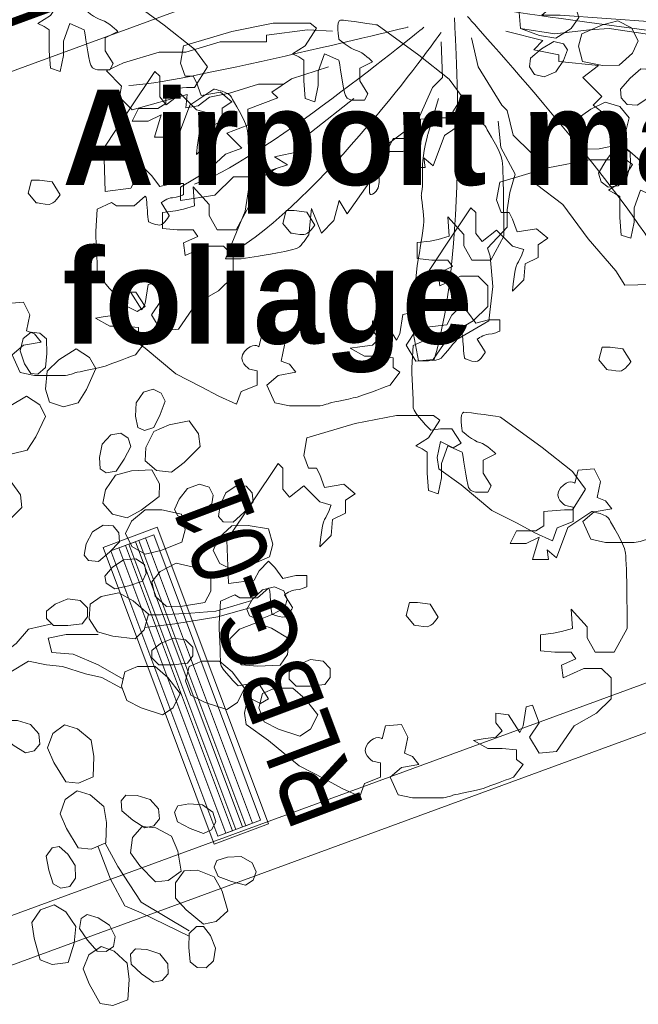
# Model space of a CAD drawing. Header units: millimetres. Extents: x -116878 to 389011, y -1241 to 103546.
# Tile 11 of 104: x 61196 to 63227, y 19356 to 22588. Entities that reach past the tile are written whole.
import ezdxf

# ---------------------------------------------------------------- set-up
doc = ezdxf.new("R2010")
doc.units = ezdxf.units.MM
doc.header["$MEASUREMENT"] = 0
doc.linetypes.add('DASHED', pattern=[0.75, 0.5, -0.25])
doc.layers.get('0').update_dxf_attribs({"color": 252})
for name, color, linetype, lineweight in [('& Lighting (Walls)', 160, 'Continuous', 15), ('02_Elevation 00', 252, 'Continuous', 9), ('07_Plants', 252, 'Continuous', 9), ('G-ANNO-TEXT', 7, 'Continuous', 5), ('layout text', 252, 'Continuous', 9), ('M-HVAC-CDFF', 7, 'Continuous', 5)]:
    doc.layers.add(name, color=color, linetype=linetype, lineweight=lineweight)
for name, color, linetype in [('Dimentions', 252, 'Continuous'), ('E Floor Lighting', 5, 'DASHED'), ('Layout', 252, 'Continuous')]:
    doc.layers.add(name, color=color, linetype=linetype)
doc.styles.add('Arial_1', font='arial.ttf', dxfattribs={"width": 0.8, "height": 250})
doc.styles.add('CALIBRI', font='calibri.ttf', dxfattribs={"height": 0.09375})

# ---------------------------------------------------------------- blocks, each defined once
blk = doc.blocks.new('pb 2')
for points in [[(8801.67, -463.47), (8475.33, -583.01), (8515.49, -690.17), (8844.16, -569.73)], [(8798.26, -471.1), (8483.07, -586.56), (8519.02, -682.49), (8836.29, -566.22)]]:
    blk.add_lwpolyline(points, close=True)
blk = doc.blocks.new('P1')
at = {"layer": '07_Plants'}
for points in [[(2301.019, -943.792), (2300.613, -943.175), (2300.343, -942.339), (2300.532, -941.545), (2301.034, -941.128), (2301.608, -941.182), (2302.036, -941.569), (2302.065, -942.499), (2301.98, -943.418), (2301.478, -943.835)], [(2302.237, -945.644), (2301.967, -944.807), (2302.074, -943.658), (2302.837, -942.918), (2303.945, -942.209), (2304.821, -942.754), (2305.217, -943.486), (2304.63, -944.822), (2304.085, -945.699), (2303.135, -945.958)], [(2298.934, -948.643), (2298.688, -947.799), (2298.827, -946.654), (2299.612, -945.935), (2300.739, -945.259), (2301.599, -945.828), (2301.974, -946.571), (2301.349, -947.89), (2300.78, -948.751), (2299.822, -948.983)], [(2307.946, -947.283), (2307.79, -946.561), (2307.841, -945.684), (2308.304, -945.012), (2308.922, -944.805), (2309.439, -945.062), (2309.697, -945.577), (2309.389, -946.455), (2308.977, -947.281), (2308.359, -947.489)], [(2308.413, -949.449), (2308.463, -948.572), (2308.978, -947.539), (2309.957, -947.125), (2311.246, -946.864), (2311.866, -947.689), (2311.971, -948.514), (2310.941, -949.548), (2310.116, -950.169), (2309.136, -950.067)], [(2305.512, -949.96), (2305.46, -949.223), (2305.634, -948.362), (2306.188, -947.763), (2306.83, -947.645), (2307.304, -947.972), (2307.487, -948.519), (2307.058, -949.344), (2306.533, -950.104), (2305.892, -950.222)], [(2305.668, -952.17), (2305.842, -951.309), (2306.497, -950.36), (2307.525, -950.088), (2308.838, -950.013), (2309.335, -950.917), (2309.322, -951.748), (2308.156, -952.626), (2307.252, -953.124), (2306.296, -952.884)], [(2296.883, -953.358), (2296.944, -952.482), (2297.47, -951.455), (2298.454, -951.052), (2299.746, -950.806), (2300.357, -951.638), (2300.451, -952.465), (2299.409, -953.486), (2298.578, -954.097), (2297.599, -953.985)], [(2310.303, -952.588), (2310.599, -951.911), (2311.154, -951.23), (2311.922, -950.956), (2312.546, -951.15), (2312.813, -951.661), (2312.721, -952.23), (2311.958, -952.761), (2311.14, -953.19), (2310.517, -952.996)], [(2313.144, -953.041), (2313.26, -952.311), (2313.623, -951.511), (2314.298, -951.052), (2314.95, -951.082), (2315.338, -951.508), (2315.393, -952.082), (2314.789, -952.79), (2314.107, -953.412), (2313.455, -953.382)], [(2307.138, -954.129), (2307.534, -953.344), (2308.418, -952.603), (2309.482, -952.613), (2310.768, -952.889), (2311.007, -953.893), (2310.773, -954.691), (2309.416, -955.228), (2308.412, -955.468), (2307.554, -954.984)], [(2304.459, -955.531), (2304.604, -954.806), (2305.001, -954.022), (2305.693, -953.591), (2306.344, -953.648), (2306.714, -954.09), (2306.745, -954.666), (2306.112, -955.347), (2305.405, -955.941), (2304.755, -955.884)], [(2312.797, -955.229), (2313.161, -954.43), (2314.014, -953.652), (2315.077, -953.619), (2316.373, -953.842), (2316.653, -954.835), (2316.452, -955.642), (2315.118, -956.234), (2314.125, -956.515), (2313.248, -956.067)], [(2305.808, -956.893), (2306.282, -956.327), (2307.005, -955.828), (2307.819, -955.781), (2308.363, -956.141), (2308.477, -956.706), (2308.23, -957.227), (2307.348, -957.523), (2306.443, -957.706), (2305.899, -957.345)], [(2308.836, -957.27), (2309.391, -956.588), (2310.412, -956.052), (2311.449, -956.289), (2312.647, -956.833), (2312.667, -957.864), (2312.268, -958.594), (2310.828, -958.829), (2309.796, -958.85), (2309.061, -958.194)], [(2304.847, -958.708), (2305.57, -958.209), (2306.701, -957.98), (2307.63, -958.498), (2308.627, -959.355), (2308.358, -960.351), (2307.77, -960.94), (2306.322, -960.763), (2305.325, -960.493), (2304.803, -959.658)], [(2314.988, -959.019), (2315.359, -958.38), (2315.988, -957.766), (2316.782, -957.582), (2317.379, -957.845), (2317.588, -958.383), (2317.432, -958.938), (2316.612, -959.379), (2315.752, -959.712), (2315.155, -959.449)], [(2302.027, -959.165), (2302.604, -958.703), (2303.411, -958.357), (2304.219, -958.473), (2304.681, -958.934), (2304.681, -959.511), (2304.335, -959.972), (2303.411, -960.087), (2302.488, -960.087), (2302.027, -959.626)], [(2313.874, -960.934), (2314.502, -960.32), (2315.578, -959.903), (2316.581, -960.256), (2317.709, -960.932), (2317.612, -961.959), (2317.133, -962.64), (2315.675, -962.71), (2314.648, -962.613), (2313.992, -961.878)], [(2308.835, -961.702), (2309.412, -961.24), (2310.22, -960.894), (2311.027, -961.01), (2311.489, -961.471), (2311.489, -962.047), (2311.143, -962.509), (2310.22, -962.624), (2309.296, -962.624), (2308.835, -962.163)], [(2311.258, -962.739), (2312.066, -962.393), (2313.22, -962.393), (2314.027, -963.085), (2314.835, -964.123), (2314.374, -965.046), (2313.681, -965.507), (2312.297, -965.046), (2311.373, -964.584), (2311.027, -963.662)], [(2317.72, -963.085), (2318.297, -962.624), (2319.105, -962.278), (2319.912, -962.393), (2320.374, -962.855), (2320.374, -963.431), (2320.028, -963.893), (2319.105, -964.008), (2318.182, -964.008), (2317.72, -963.547)], [(2307.104, -963.085), (2307.912, -962.739), (2309.066, -962.739), (2309.873, -963.431), (2310.681, -964.469), (2310.22, -965.392), (2309.527, -965.853), (2308.143, -965.392), (2307.219, -964.93), (2306.873, -964.008)], [(2315.989, -964.469), (2316.797, -964.123), (2317.951, -964.123), (2318.759, -964.815), (2319.566, -965.853), (2319.105, -966.775), (2318.412, -967.237), (2317.028, -966.775), (2316.105, -966.314), (2315.758, -965.392)], [(2299.42, -966.211), (2300.159, -966.229), (2301, -966.483), (2301.545, -967.09), (2301.602, -967.74), (2301.231, -968.182), (2300.669, -968.313), (2299.888, -967.808), (2299.181, -967.214), (2299.124, -966.564)], [(2303.205, -966.504), (2304.046, -966.759), (2304.93, -967.5), (2305.104, -968.55), (2305.056, -969.864), (2304.11, -970.274), (2303.283, -970.182), (2302.518, -968.939), (2302.108, -967.992), (2302.436, -967.063)], [(2276.17, -969.508), (2275.665, -970.227), (2274.684, -970.834), (2273.633, -970.671), (2272.4, -970.214), (2272.307, -969.187), (2272.653, -968.43), (2274.073, -968.093), (2275.101, -968), (2275.881, -968.602)], [(2280.005, -971.021), (2279.629, -971.816), (2278.766, -972.581), (2277.702, -972.598), (2276.41, -972.357), (2276.143, -971.361), (2276.356, -970.556), (2277.698, -969.983), (2278.695, -969.716), (2279.566, -970.177)], [(2304.013, -970.771), (2304.854, -971.025), (2305.738, -971.767), (2305.912, -972.816), (2305.864, -974.13), (2304.917, -974.54), (2304.09, -974.449), (2303.326, -973.205), (2302.915, -972.259), (2303.243, -971.329)], [(2275.427, -971.595), (2275.179, -972.291), (2274.675, -973.01), (2273.927, -973.338), (2273.292, -973.188), (2272.988, -972.698), (2273.04, -972.124), (2273.764, -971.54), (2274.549, -971.054), (2275.184, -971.203)], [(2307.152, -971.054), (2307.89, -971.072), (2308.731, -971.326), (2309.276, -971.933), (2309.333, -972.583), (2308.962, -973.025), (2308.401, -973.156), (2307.619, -972.651), (2306.912, -972.058), (2306.855, -971.408)], [(2310.513, -971.734), (2311.238, -971.594), (2312.114, -971.663), (2312.776, -972.14), (2312.97, -972.763), (2312.702, -973.274), (2312.181, -973.521), (2311.31, -973.194), (2310.493, -972.765), (2310.298, -972.142)], [(2281.127, -973.205), (2281.001, -973.932), (2280.626, -974.727), (2279.945, -975.176), (2279.293, -975.137), (2278.911, -974.705), (2278.864, -974.131), (2279.479, -973.432), (2280.17, -972.82), (2280.821, -972.859)], [(2308.222, -973.077), (2309.098, -973.146), (2310.119, -973.683), (2310.513, -974.671), (2310.746, -975.965), (2309.909, -976.567), (2309.081, -976.654), (2308.069, -975.602), (2307.466, -974.765), (2307.589, -973.787)], [(2302.85, -974.369), (2303.405, -974.857), (2303.886, -975.593), (2303.913, -976.408), (2303.538, -976.943), (2302.971, -977.043), (2302.456, -976.782), (2302.182, -975.893), (2302.022, -974.984), (2302.396, -974.449)], [(2279.417, -975.995), (2279.207, -976.848), (2278.511, -977.769), (2277.472, -977.996), (2276.157, -978.015), (2275.699, -977.091), (2275.748, -976.261), (2276.951, -975.434), (2277.875, -974.975), (2278.82, -975.255)], [(2313.037, -975.263), (2313.741, -975.042), (2314.62, -975.011), (2315.331, -975.41), (2315.595, -976.007), (2315.387, -976.545), (2314.897, -976.85), (2313.995, -976.624), (2313.134, -976.29), (2312.87, -975.693)], [(2310.923, -975.928), (2311.801, -975.898), (2312.877, -976.314), (2313.38, -977.251), (2313.759, -978.511), (2312.995, -979.204), (2312.183, -979.384), (2311.058, -978.454), (2310.364, -977.69), (2310.375, -976.705)], [(2279.478, -978.21), (2279.499, -978.948), (2279.288, -979.801), (2278.709, -980.376), (2278.063, -980.467), (2277.603, -980.119), (2277.444, -979.565), (2277.908, -978.759), (2278.464, -978.022), (2279.11, -977.932)], [(2302.536, -978.122), (2303.279, -978.59), (2303.935, -979.54), (2303.824, -980.598), (2303.429, -981.852), (2302.408, -981.996), (2301.635, -981.689), (2301.228, -980.287), (2301.083, -979.265), (2301.645, -978.456)], [(2304.658, -978.761), (2305.365, -978.973), (2306.109, -979.442), (2306.473, -980.172), (2306.355, -980.814), (2305.881, -981.141), (2305.305, -981.118), (2304.685, -980.424), (2304.161, -979.664), (2304.278, -979.023)], [(2312.182, -979.534), (2312.628, -980.122), (2312.954, -980.938), (2312.819, -981.743), (2312.346, -982.193), (2311.77, -982.178), (2311.317, -981.821), (2311.225, -980.895), (2311.248, -979.972), (2311.72, -979.522)], [(2305.572, -980.827), (2306.402, -981.115), (2307.255, -981.893), (2307.386, -982.948), (2307.283, -984.259), (2306.321, -984.63), (2305.498, -984.505), (2304.786, -983.231), (2304.414, -982.268), (2304.78, -981.353)], [(2307.784, -980.97), (2308.521, -981.018), (2309.351, -981.307), (2309.87, -981.936), (2309.9, -982.588), (2309.512, -983.014), (2308.945, -983.122), (2308.185, -982.585), (2307.503, -981.963), (2307.473, -981.311)]]:
    blk.add_lwpolyline(points, close=True, dxfattribs=at)
for points in [[(2298.911, -953.975), (2298.45, -955.82), (2298.219, -957.55), (2297.296, -958.703), (2297.296, -960.087), (2297.411, -962.278), (2298.565, -962.393), (2300.065, -961.24), (2300.873, -960.318), (2302.373, -959.972)], [(2315.297, -958.473), (2312.989, -959.165), (2311.373, -959.28), (2309.412, -959.395), (2308.604, -959.395)], [(2308.373, -960.202), (2310.335, -959.972), (2313.104, -959.511), (2315.181, -958.934)], [(2305.373, -960.664), (2303.296, -960.664), (2302.142, -960.894), (2302.373, -961.817), (2303.758, -961.932), (2305.373, -962.624), (2306.989, -963.547)], [(2306.873, -964.123), (2305.604, -963.431), (2304.565, -963.201), (2303.065, -962.739), (2302.027, -962.624), (2300.873, -962.393), (2299.719, -963.085), (2298.103, -963.777), (2296.834, -964.238), (2297.757, -965.507), (2299.142, -966.314)], [(2311.258, -980.152), (2308.143, -978.653), (2307.104, -978.192), (2306.181, -976.462), (2305.373, -974.386)], [(2305.835, -974.156), (2306.642, -975.655), (2308.143, -977.961), (2311.258, -979.806)]]:
    blk.add_lwpolyline(points, dxfattribs=at)
blk = doc.blocks.new('ewfdsdtgg')
at = {"layer": '07_Plants', "lineweight": 5}
for points in [[(2486.04, -1205.37), (2482.79, -1205.2), (2477.49, -1205.89), (2477.49, -1206.74), (2471.51, -1206.74), (2467.06, -1208.11), (2463.64, -1208.11), (2459.02, -1209.48), (2456.8, -1210.5), (2458.76, -1212.47), (2458.51, -1213.92), (2460.13, -1215.55), (2467.23, -1213.58), (2467.06, -1215.29), (2468.68, -1215.04), (2470.14, -1213.92), (2472.7, -1213.41), (2476.46, -1212.21), (2479.72, -1212.21)], [(2485.53, -1209.99), (2480.74, -1211.53), (2478.18, -1213.24), (2478.95, -1214.01), (2475.1, -1215.46), (2475.1, -1217.52), (2472.36, -1218.54), (2474.33, -1220.51), (2472.19, -1221.28), (2469.8, -1223.5), (2466.37, -1225.55), (2466.37, -1227.26), (2470.82, -1226.58), (2473.22, -1224.19), (2475.44, -1224.19), (2475.28, -1225.24), (2478.73, -1223.13)]]:
    blk.add_lwpolyline(points, dxfattribs=at)
for points, knots in [([(2503.32, -1198.7), (2503.32, -1198.7), (2505.37, -1193.06), (2505.37, -1193.06), (2505.37, -1193.06), (2504.6, -1193.83), (2504.6, -1193.83), (2504.6, -1193.83), (2504.69, -1191.35), (2504.69, -1191.35), (2504.69, -1191.35), (2504.86, -1185.87), (2504.86, -1185.87), (2504.86, -1185.87), (2506.4, -1181.26), (2506.4, -1181.26), (2506.4, -1181.26), (2505.2, -1180.23), (2505.2, -1180.23), (2505.2, -1180.23), (2504.17, -1176.98), (2504.17, -1176.98), (2504.17, -1176.98), (2505.71, -1175.44), (2505.71, -1175.44), (2505.71, -1175.44), (2502.04, -1172.62), (2502.04, -1172.62), (2502.04, -1172.62), (2502.98, -1171.68), (2502.98, -1171.68), (2502.98, -1171.68), (2498.02, -1169.97), (2498.02, -1169.97), (2498.02, -1169.97), (2501.78, -1168.43), (2502.63, -1168.43), (2503.49, -1168.43), (2502.12, -1167.23), (2502.12, -1167.23), (2502.12, -1167.23), (2503.15, -1165.69), (2503.15, -1165.69), (2503.15, -1165.69), (2502.12, -1164.15), (2502.12, -1164.15), (2502.12, -1164.15), (2505.2, -1164.15), (2505.2, -1164.15), (2505.2, -1164.15), (2506.4, -1159.36), (2506.4, -1159.36), (2506.4, -1159.36), (2507.77, -1164.83), (2507.77, -1164.83), (2507.77, -1164.83), (2508.62, -1164.83), (2508.62, -1164.83), (2508.62, -1164.83), (2508.79, -1167.57), (2508.79, -1167.57), (2508.79, -1167.57), (2509.99, -1166.38), (2509.99, -1166.38), (2509.99, -1166.38), (2510.67, -1168.26), (2510.67, -1168.26), (2510.67, -1168.26), (2512.73, -1166.89), (2512.73, -1166.89), (2512.73, -1166.89), (2512.04, -1171.34), (2512.04, -1171.34), (2512.04, -1171.34), (2512.73, -1171.51), (2512.73, -1171.51), (2512.73, -1171.51), (2512.73, -1173.73), (2512.73, -1173.73), (2512.73, -1173.73), (2511.53, -1176.64), (2511.53, -1176.64), (2511.53, -1176.64), (2512.56, -1176.64), (2512.56, -1176.64), (2512.56, -1176.64), (2511.19, -1180.91), (2511.19, -1180.91), (2511.19, -1180.91), (2509.13, -1183.99), (2509.13, -1183.99), (2509.13, -1183.99), (2508.62, -1186.04), (2508.62, -1186.04), (2508.62, -1186.04), (2507.17, -1189.55), (2507.17, -1189.55), (2507.17, -1189.55), (2509.13, -1191.52), (2509.13, -1191.52), (2509.13, -1191.52), (2515.46, -1180.06), (2515.46, -1180.06), (2515.46, -1180.06), (2520.42, -1172.19), (2520.42, -1172.19), (2520.42, -1172.19), (2522.82, -1169.8), (2522.82, -1169.8), (2522.82, -1169.8), (2525.39, -1165.52), (2525.39, -1165.52), (2525.39, -1165.52), (2528.29, -1169.8), (2528.29, -1169.8), (2528.29, -1169.8), (2525.55, -1173.05), (2525.55, -1173.05), (2525.55, -1173.05), (2525.72, -1176.64), (2525.72, -1176.64), (2525.72, -1176.64), (2522.82, -1179.54), (2522.82, -1179.54), (2522.82, -1179.54), (2521.11, -1182.45), (2521.11, -1182.45), (2521.11, -1182.45), (2519.4, -1184.16), (2519.4, -1184.16), (2519.4, -1184.16), (2518.37, -1186.73), (2518.37, -1186.73), (2518.37, -1186.73), (2512.9, -1193.57), (2512.9, -1193.57), (2512.9, -1193.57), (2512.9, -1196.14), (2512.9, -1196.14), (2512.9, -1196.14), (2509.82, -1198.53), (2509.82, -1198.53), (2509.82, -1198.53), (2512.21, -1198.19), (2512.21, -1198.19), (2512.21, -1198.19), (2523.5, -1196.48), (2523.5, -1196.48), (2523.5, -1196.48), (2531.37, -1194.77), (2532.39, -1194.77), (2533.42, -1194.77), (2535.05, -1194.51), (2535.05, -1194.51), (2535.05, -1194.51), (2536.16, -1195.62), (2536.16, -1195.62), (2536.16, -1195.62), (2541.97, -1195.62), (2541.97, -1195.62), (2541.97, -1195.62), (2542.83, -1196.48), (2542.83, -1196.48), (2542.83, -1196.48), (2545.57, -1196.48), (2545.57, -1196.48), (2545.57, -1196.48), (2545.57, -1197.5), (2545.57, -1197.5), (2545.57, -1197.5), (2539.58, -1198.87), (2539.58, -1198.87), (2539.58, -1198.87), (2536.5, -1199.39), (2536.5, -1199.39), (2536.5, -1199.39), (2516.32, -1200.58), (2516.32, -1200.58), (2516.32, -1200.58), (2513.07, -1203.32), (2513.07, -1203.32), (2513.07, -1203.32), (2515.46, -1203.32), (2515.46, -1203.32), (2515.46, -1203.32), (2539.41, -1205.03), (2539.41, -1205.03), (2539.41, -1205.03), (2542.75, -1205.97), (2542.75, -1205.97), (2542.75, -1205.97), (2543.68, -1206.91), (2543.68, -1206.91), (2543.68, -1206.91), (2542.49, -1208.11), (2542.49, -1208.11), (2542.49, -1208.11), (2521.79, -1205.03), (2521.79, -1205.03), (2521.79, -1205.03), (2519.23, -1205.2), (2519.23, -1205.2), (2519.23, -1205.2), (2514.78, -1205.71), (2514.78, -1205.71), (2514.78, -1205.71), (2510.33, -1205.03), (2510.33, -1205.03)], [0, 0, 0, 0, 1, 1, 1, 2, 2, 2, 3, 3, 3, 4, 4, 4, 5, 5, 5, 6, 6, 6, 7, 7, 7, 8, 8, 8, 9, 9, 9, 10, 10, 10, 11, 11, 11, 12, 12, 12, 13, 13, 13, 14, 14, 14, 15, 15, 15, 16, 16, 16, 17, 17, 17, 18, 18, 18, 19, 19, 19, 20, 20, 20, 21, 21, 21, 22, 22, 22, 23, 23, 23, 24, 24, 24, 25, 25, 25, 26, 26, 26, 27, 27, 27, 28, 28, 28, 29, 29, 29, 30, 30, 30, 31, 31, 31, 32, 32, 32, 33, 33, 33, 34, 34, 34, 35, 35, 35, 36, 36, 36, 37, 37, 37, 38, 38, 38, 39, 39, 39, 40, 40, 40, 41, 41, 41, 42, 42, 42, 43, 43, 43, 44, 44, 44, 45, 45, 45, 46, 46, 46, 47, 47, 47, 48, 48, 48, 49, 49, 49, 50, 50, 50, 51, 51, 51, 52, 52, 52, 53, 53, 53, 54, 54, 54, 55, 55, 55, 56, 56, 56, 57, 57, 57, 58, 58, 58, 59, 59, 59, 60, 60, 60, 61, 61, 61, 62, 62, 62, 63, 63, 63, 64, 64, 64, 65, 65, 65, 66, 66, 66, 67, 67, 67, 68, 68, 68, 69, 69, 69, 69]), ([(2503.49, -1203.49), (2503.49, -1203.49), (2524.19, -1226.41), (2528.8, -1235.47), (2533.42, -1244.54), (2528.8, -1236.33), (2528.8, -1236.33)], [0, 0, 0, 0, 1, 1, 1, 2, 2, 2, 2]), ([(2508.45, -1205.37), (2508.45, -1205.37), (2513.24, -1206.57), (2513.24, -1206.57), (2513.24, -1206.57), (2512.04, -1207.77), (2512.04, -1207.77), (2512.04, -1207.77), (2515.29, -1208.45), (2515.29, -1208.45), (2515.29, -1208.45), (2515.29, -1209.31), (2515.29, -1209.31), (2515.29, -1209.31), (2520.42, -1209.82), (2520.42, -1209.82), (2520.42, -1209.82), (2518.37, -1211.36), (2518.37, -1211.36), (2518.37, -1211.36), (2520.85, -1213.84), (2520.85, -1213.84), (2520.85, -1213.84), (2519.74, -1214.95), (2519.74, -1214.95), (2519.74, -1214.95), (2521.96, -1216.66), (2521.96, -1216.66), (2521.96, -1216.66), (2521.96, -1218.71), (2521.96, -1218.71), (2521.96, -1218.71), (2526.24, -1222.48), (2526.24, -1222.48), (2526.24, -1222.48), (2529.32, -1227.09), (2529.32, -1227.09), (2529.32, -1227.09), (2531.03, -1229.49), (2531.03, -1229.49), (2531.03, -1229.49), (2530.51, -1231.54), (2530.51, -1232.57), (2530.51, -1233.59), (2530.51, -1238.04), (2530.51, -1238.04), (2530.51, -1238.04), (2523.84, -1238.21), (2523.84, -1238.21), (2523.84, -1238.21), (2522.65, -1236.33), (2522.65, -1236.33), (2522.65, -1236.33), (2519.06, -1232.22), (2519.06, -1232.22), (2519.06, -1232.22), (2515.81, -1227.78), (2515.81, -1227.78), (2515.81, -1227.78), (2512.38, -1225.21), (2512.38, -1225.21), (2512.38, -1225.21), (2511.7, -1221.11), (2511.7, -1221.11), (2511.7, -1221.11), (2509.39, -1218.8), (2509.39, -1218.8), (2509.39, -1218.8), (2508.62, -1215.63), (2508.62, -1215.63), (2508.62, -1215.63), (2507.94, -1214.95), (2507.94, -1214.95), (2507.94, -1214.95), (2504.86, -1209.99), (2504.86, -1209.99), (2504.86, -1209.99), (2504, -1206.23), (2504, -1206.23)], [0, 0, 0, 0, 1, 1, 1, 2, 2, 2, 3, 3, 3, 4, 4, 4, 5, 5, 5, 6, 6, 6, 7, 7, 7, 8, 8, 8, 9, 9, 9, 10, 10, 10, 11, 11, 11, 12, 12, 12, 13, 13, 13, 14, 14, 14, 15, 15, 15, 16, 16, 16, 17, 17, 17, 18, 18, 18, 19, 19, 19, 20, 20, 20, 21, 21, 21, 22, 22, 22, 23, 23, 23, 24, 24, 24, 25, 25, 25, 26, 26, 26, 26]), ([(2500.07, -1206.74), (2500.07, -1206.74), (2500.24, -1211.36), (2500.24, -1211.36), (2500.24, -1211.36), (2498.96, -1212.64), (2498.96, -1212.64), (2498.96, -1212.64), (2497.33, -1216.32), (2497.33, -1216.32), (2497.33, -1216.32), (2495.28, -1218.37), (2495.28, -1218.37), (2495.28, -1218.37), (2491.69, -1221.11), (2491.69, -1221.11), (2491.69, -1221.11), (2492.54, -1225.21), (2491.69, -1226.07), (2490.83, -1226.92), (2490.83, -1226.24), (2490.83, -1226.24), (2490.83, -1226.24), (2490.83, -1224.87), (2490.83, -1224.87), (2490.83, -1224.87), (2487.92, -1228.98), (2487.92, -1228.98), (2487.92, -1228.98), (2486.9, -1227.26), (2486.9, -1227.26), (2486.9, -1227.26), (2486.22, -1229.83), (2486.22, -1229.83), (2486.22, -1229.83), (2484.59, -1231.46), (2484.59, -1231.46), (2484.59, -1231.46), (2483.31, -1228.29), (2483.31, -1228.29), (2483.31, -1228.29), (2482.97, -1231.71), (2482.97, -1231.71), (2482.97, -1231.71), (2482.28, -1232.74), (2481.77, -1233.25), (2481.26, -1233.76), (2476.46, -1234.45), (2476.46, -1234.45), (2476.46, -1234.45), (2474.24, -1234.79), (2474.24, -1234.79), (2474.24, -1234.79), (2472.19, -1234.79), (2472.19, -1234.79), (2472.19, -1234.79), (2474.76, -1228.63), (2474.76, -1228.63), (2474.76, -1228.63), (2475.44, -1224.19), (2475.44, -1224.19), (2475.44, -1224.19), (2480.23, -1222.65), (2480.23, -1222.65), (2480.23, -1222.65), (2478.52, -1221.62), (2478.52, -1221.62), (2478.52, -1221.62), (2481.77, -1220.93), (2481.77, -1220.93), (2481.77, -1220.93), (2481.77, -1219.57), (2481.77, -1219.57), (2481.77, -1219.57), (2483.31, -1218.37), (2483.31, -1218.37), (2483.31, -1218.37), (2488.78, -1214.09), (2488.78, -1214.09)], [0, 0, 0, 0, 1, 1, 1, 2, 2, 2, 3, 3, 3, 4, 4, 4, 5, 5, 5, 6, 6, 6, 7, 7, 7, 8, 8, 8, 9, 9, 9, 10, 10, 10, 11, 11, 11, 12, 12, 12, 13, 13, 13, 14, 14, 14, 15, 15, 15, 16, 16, 16, 17, 17, 17, 18, 18, 18, 19, 19, 19, 20, 20, 20, 21, 21, 21, 22, 22, 22, 23, 23, 23, 24, 24, 24, 25, 25, 25, 26, 26, 26, 26]), ([(2507.43, -1217), (2507.43, -1217), (2507.77, -1220.42), (2507.77, -1220.42), (2507.77, -1220.42), (2509.65, -1223.85), (2509.65, -1223.85), (2509.65, -1223.85), (2508.96, -1226.24), (2508.96, -1226.24), (2508.96, -1226.24), (2508.62, -1228.46), (2508.62, -1228.46), (2508.62, -1228.46), (2508.62, -1230.69), (2508.62, -1230.69), (2508.62, -1230.69), (2506.05, -1233.42), (2506.05, -1233.42), (2506.05, -1233.42), (2506.4, -1234.45), (2506.4, -1234.45), (2506.4, -1234.45), (2506.74, -1238.38), (2506.74, -1238.38), (2506.74, -1238.38), (2506.23, -1242.83), (2506.23, -1242.83), (2506.23, -1242.83), (2502.12, -1245.22), (2502.12, -1245.22), (2502.12, -1245.22), (2500.58, -1247.11), (2500.07, -1247.62), (2499.56, -1248.13), (2497.16, -1247.96), (2497.16, -1247.96), (2497.16, -1247.96), (2496.48, -1244.54), (2496.48, -1244.54), (2496.48, -1244.54), (2496.31, -1242.32), (2496.31, -1242.32), (2496.31, -1242.32), (2496.99, -1235.65), (2496.99, -1235.65), (2496.99, -1235.65), (2497.85, -1230.69), (2497.85, -1230), (2497.85, -1229.32), (2497.5, -1226.58), (2497.5, -1226.58), (2497.5, -1226.58), (2497.67, -1226.07), (2497.67, -1224.36), (2497.67, -1222.65), (2497.67, -1224.01), (2497.67, -1222.65), (2497.67, -1221.28), (2498.36, -1218.71), (2498.36, -1218.71), (2498.36, -1218.71), (2499.73, -1214.09), (2499.73, -1214.09)], [0, 0, 0, 0, 1, 1, 1, 2, 2, 2, 3, 3, 3, 4, 4, 4, 5, 5, 5, 6, 6, 6, 7, 7, 7, 8, 8, 8, 9, 9, 9, 10, 10, 10, 11, 11, 11, 12, 12, 12, 13, 13, 13, 14, 14, 14, 15, 15, 15, 16, 16, 16, 17, 17, 17, 18, 18, 18, 19, 19, 19, 20, 20, 20, 21, 21, 21, 21])]:
    blk.add_open_spline(points, degree=3, knots=knots, dxfattribs=at)
for points in [[(2505.37, -1202.29), (2505.37, -1202.29), (2536.67, -1206.91), (2542.75, -1206.91)], [(2501.78, -1203.66), (2501.78, -1203.66), (2503.81, -1232.85), (2499.12, -1247.93)], [(2495.79, -1204.86), (2495.79, -1204.86), (2465.52, -1212.3), (2459.71, -1212.39)], [(2497.85, -1204.86), (2497.85, -1204.86), (2475.95, -1222.82), (2468.17, -1225.13)], [(2500.07, -1205.54), (2500.07, -1205.54), (2485.87, -1225.73), (2473.73, -1233.59)]]:
    blk.add_open_spline(points, degree=3, dxfattribs=at)
blk = doc.blocks.new('P7')
at = {"layer": '07_Plants', "lineweight": 5}
for points, knots in [([(2698.35, -1382.09), (2698.35, -1382.09), (2698.35, -1383.95), (2698.35, -1383.95), (2698.35, -1383.95), (2697.31, -1384.58), (2697.31, -1384.58), (2697.31, -1384.58), (2694.83, -1384.58), (2694.83, -1384.58), (2694.83, -1384.58), (2694, -1386.23), (2694, -1386.23), (2694, -1386.23), (2696.07, -1386.23), (2696.07, -1386.23), (2696.07, -1386.23), (2697.73, -1385.4), (2697.73, -1385.4), (2697.73, -1385.4), (2696.9, -1388.3), (2696.9, -1388.3), (2696.9, -1388.3), (2698.97, -1388.3), (2698.97, -1388.3), (2698.97, -1388.3), (2698.76, -1387.05), (2698.76, -1387.05), (2698.76, -1387.05), (2700, -1388.09), (2700, -1388.09), (2700, -1388.09), (2701.45, -1384.16), (2701.45, -1384.16), (2701.45, -1384.16), (2704.55, -1382.09), (2704.55, -1382.09), (2704.55, -1382.09), (2706.62, -1382.51), (2706.83, -1383.13), (2707.04, -1383.75), (2708.69, -1386.02), (2708.9, -1387.47), (2709.11, -1388.92), (2709.11, -1397.2), (2709.11, -1397.2), (2709.11, -1397.2), (2707.45, -1400.3), (2707.45, -1400.3), (2707.45, -1400.3), (2704.97, -1400.3), (2704.97, -1400.3), (2704.97, -1400.3), (2703.93, -1398.44), (2703.93, -1398.44), (2703.93, -1398.44), (2703.93, -1396.99), (2703.93, -1396.99), (2703.93, -1396.99), (2701.87, -1394.71), (2701.87, -1394.71), (2701.87, -1394.71), (2702.07, -1397.2), (2702.07, -1397.2), (2702.07, -1397.2), (2700.63, -1397.61), (2700.63, -1397.61), (2700.63, -1397.61), (2699.59, -1397.82), (2699.59, -1397.82), (2699.59, -1397.82), (2697.93, -1398.02), (2697.93, -1398.02), (2697.93, -1398.02), (2697.93, -1400.09), (2697.93, -1400.09), (2697.93, -1400.09), (2699.79, -1400.3), (2699.79, -1400.3), (2699.79, -1400.3), (2701.87, -1400.3), (2701.87, -1400.3), (2701.87, -1400.3), (2702.49, -1401.13), (2702.49, -1401.13), (2702.49, -1401.13), (2700.63, -1401.95), (2700.63, -1401.95), (2700.63, -1401.95), (2700.83, -1403.61), (2700.83, -1403.61), (2700.83, -1403.61), (2703.52, -1402.37), (2703.52, -1402.37), (2703.52, -1402.37), (2705.8, -1402.37), (2705.8, -1402.37), (2705.8, -1402.37), (2707.04, -1403.61), (2707.04, -1403.61), (2707.04, -1403.61), (2707.04, -1406.29), (2707.04, -1406.29), (2707.04, -1406.29), (2705.17, -1408.15), (2705.17, -1408.15), (2705.17, -1408.15), (2702.28, -1409.81), (2702.28, -1409.81), (2702.28, -1409.81), (2700, -1413.12), (2700, -1413.12), (2700, -1413.12), (2697.73, -1413.33), (2697.73, -1413.33), (2697.73, -1413.33), (2696.49, -1411.26), (2696.49, -1411.26), (2696.49, -1411.26), (2697.73, -1409.4), (2697.73, -1409.4), (2697.73, -1409.4), (2696.9, -1407.12), (2696.9, -1407.12), (2696.9, -1407.12), (2696.07, -1407.33), (2696.07, -1407.33), (2696.07, -1407.33), (2695.66, -1409.81), (2695.66, -1409.81), (2695.66, -1409.81), (2695.24, -1410.64), (2695.24, -1410.64), (2695.24, -1410.64), (2693.8, -1408.36), (2693.8, -1408.36), (2693.8, -1408.36), (2692.14, -1408.15), (2692.14, -1408.15), (2692.14, -1408.15), (2692.14, -1409.4), (2692.14, -1409.4), (2692.14, -1409.4), (2692.97, -1410.43), (2692.97, -1410.43), (2692.97, -1410.43), (2692.14, -1411.26), (2692.14, -1411.26), (2692.14, -1411.26), (2690.49, -1411.47), (2690.49, -1411.47), (2690.49, -1411.47), (2689.25, -1411.68), (2689.25, -1411.68), (2689.25, -1411.68), (2691.11, -1412.71), (2691.11, -1412.71), (2691.11, -1412.71), (2692.97, -1412.71), (2692.97, -1412.71), (2692.97, -1412.71), (2694.83, -1412.92), (2694.83, -1412.92), (2694.83, -1412.92), (2694.83, -1414.16), (2694.83, -1414.16), (2694.83, -1414.16), (2695.66, -1414.78), (2695.66, -1414.78), (2695.66, -1414.78), (2694.42, -1416.43), (2694.42, -1416.43), (2694.42, -1416.43), (2691.11, -1417.67), (2690.49, -1417.88), (2689.87, -1418.09), (2686.76, -1418.71), (2686.76, -1418.71), (2686.76, -1418.71), (2685.73, -1419.12), (2685.11, -1419.12), (2684.49, -1419.12), (2681.39, -1419.12), (2681.39, -1419.12), (2681.39, -1419.12), (2679.52, -1418.71), (2679.52, -1418.71), (2679.52, -1418.71), (2678.49, -1416.43), (2678.49, -1416.43), (2678.49, -1416.43), (2679.94, -1415.19), (2679.94, -1415.19), (2679.94, -1415.19), (2682.21, -1414.78), (2682.21, -1414.78), (2682.21, -1414.78), (2681.39, -1413.74), (2681.39, -1413.74), (2681.39, -1413.74), (2680.35, -1413.33), (2680.35, -1413.33), (2680.35, -1413.33), (2680.77, -1411.26), (2680.77, -1411.26), (2680.77, -1411.26), (2679.94, -1409.61), (2679.94, -1409.61), (2679.94, -1409.61), (2677.87, -1409.81), (2677.87, -1409.81), (2677.87, -1409.81), (2677.46, -1411.47), (2677.46, -1411.47), (2677.46, -1411.47), (2676.63, -1410.85), (2675.59, -1412.09), (2674.56, -1413.33), (2676.22, -1414.36), (2676.22, -1414.36), (2676.22, -1414.36), (2677.25, -1414.58), (2677.25, -1414.58), (2677.25, -1414.58), (2677.25, -1416.43), (2677.25, -1416.43), (2677.25, -1416.43), (2675.18, -1417.26), (2675.18, -1417.26), (2675.18, -1417.26), (2674.56, -1418.92), (2674.56, -1418.92), (2674.56, -1418.92), (2672.28, -1417.88), (2672.28, -1417.88), (2672.28, -1417.88), (2670.01, -1416.64), (2670.01, -1416.64), (2670.01, -1416.64), (2666.7, -1414.98), (2666.7, -1414.98), (2666.7, -1414.98), (2662.77, -1411.68), (2662.77, -1411.68), (2662.77, -1411.68), (2659.87, -1409.61), (2659.87, -1409.61), (2659.87, -1409.61), (2659.66, -1408.15), (2659.66, -1408.15), (2659.66, -1408.15), (2660.08, -1406.09), (2660.08, -1406.09), (2660.08, -1406.09), (2661.73, -1406.91), (2661.73, -1406.91), (2661.73, -1406.91), (2662.77, -1406.29), (2662.77, -1406.29), (2662.77, -1406.29), (2661.53, -1404.43), (2661.53, -1404.43), (2661.53, -1404.43), (2660.08, -1404.43), (2660.08, -1404.43), (2660.08, -1404.43), (2658.84, -1404.64), (2658.84, -1404.64), (2658.84, -1404.64), (2656.56, -1402.37), (2656.56, -1401.74), (2656.56, -1401.13), (2656.36, -1396.57), (2656.36, -1396.57), (2656.36, -1396.57), (2656.56, -1393.68), (2656.56, -1393.68), (2656.56, -1393.68), (2658.42, -1392.85), (2658.42, -1392.85), (2658.42, -1392.85), (2659.04, -1393.26), (2659.04, -1393.26), (2659.04, -1393.26), (2661.32, -1393.26), (2661.32, -1393.26), (2661.32, -1393.26), (2662.77, -1392.02), (2662.77, -1392.02), (2662.77, -1392.02), (2662.97, -1392.23), (2662.97, -1392.85), (2662.97, -1393.47), (2663.18, -1395.33), (2663.18, -1395.33), (2663.18, -1395.33), (2664.01, -1395.75), (2664.63, -1395.75), (2665.25, -1395.75), (2665.87, -1394.51), (2665.87, -1394.51), (2665.87, -1394.51), (2664.84, -1392.85), (2664.84, -1392.85), (2664.84, -1392.85), (2665.66, -1392.23), (2666.29, -1392.23), (2666.9, -1392.23), (2667.73, -1391.82), (2667.73, -1391.82), (2667.73, -1391.82), (2667.73, -1390.37), (2667.73, -1390.37), (2667.73, -1390.37), (2666.29, -1390.37), (2666.29, -1390.37), (2666.29, -1390.37), (2664.63, -1390.78), (2664.63, -1390.78), (2664.63, -1390.78), (2663.59, -1389.33), (2663.59, -1389.33), (2663.59, -1389.33), (2662.77, -1388.51), (2662.77, -1388.51), (2662.77, -1388.51), (2661.53, -1389.75), (2661.53, -1389.75), (2661.53, -1389.75), (2660.91, -1390.99), (2660.91, -1390.99), (2660.91, -1390.99), (2657.6, -1391.4), (2657.6, -1391.4), (2657.6, -1391.4), (2657.39, -1385.82), (2657.39, -1385.82), (2657.39, -1385.82), (2660.7, -1380.85), (2660.7, -1380.85), (2660.7, -1380.85), (2664.01, -1375.89), (2664.01, -1375.89), (2664.01, -1375.89), (2664.63, -1376.5), (2664.63, -1376.5), (2664.63, -1376.5), (2664.63, -1379.2), (2664.63, -1379.2), (2664.63, -1379.2), (2665.46, -1380.23), (2665.46, -1380.23), (2665.46, -1380.23), (2667.32, -1378.78), (2667.32, -1378.78), (2667.32, -1378.78), (2669.39, -1380.85), (2669.39, -1380.85), (2669.39, -1380.85), (2670.84, -1381.27), (2670.84, -1381.27), (2670.84, -1381.27), (2670.42, -1382.51), (2670.01, -1383.13), (2669.6, -1383.75), (2669.39, -1386.65), (2669.39, -1386.65), (2669.39, -1386.65), (2670.84, -1385.2), (2670.84, -1385.2), (2670.84, -1385.2), (2671.04, -1383.13), (2671.04, -1383.13), (2671.04, -1383.13), (2672.7, -1382.3), (2672.7, -1382.3), (2672.7, -1382.3), (2672.7, -1380.65), (2672.7, -1380.65), (2672.7, -1380.65), (2673.94, -1379.82), (2673.94, -1379.82), (2673.94, -1379.82), (2672.49, -1378.58), (2672.49, -1378.58), (2672.49, -1378.58), (2670.01, -1378.99), (2670.01, -1378.99), (2670.01, -1378.99), (2669.39, -1377.34), (2669.39, -1377.34), (2669.39, -1377.34), (2668.97, -1376.5), (2668.97, -1376.5), (2668.97, -1376.5), (2667.94, -1376.5), (2667.94, -1376.5), (2667.94, -1376.5), (2667.32, -1374.85), (2667.32, -1374.85), (2667.32, -1374.85), (2667.73, -1372.58), (2667.73, -1372.58), (2667.73, -1372.58), (2673.94, -1370.72), (2673.94, -1370.72), (2673.94, -1370.72), (2679.32, -1369.68), (2679.32, -1369.68), (2679.32, -1369.68), (2684.08, -1369.68), (2684.08, -1369.68), (2684.08, -1369.68), (2684.9, -1370.3), (2684.9, -1370.3), (2684.9, -1370.3), (2683.45, -1372.58), (2683.45, -1372.58), (2683.45, -1372.58), (2681.8, -1373.61), (2681.8, -1373.61), (2681.8, -1373.61), (2682.63, -1374.02), (2682.63, -1374.02), (2682.63, -1374.02), (2683.25, -1374.44), (2683.25, -1374.44), (2683.25, -1374.44), (2683.25, -1377.13), (2683.25, -1377.13), (2683.25, -1377.13), (2683.45, -1379.4), (2683.45, -1379.4), (2683.45, -1379.4), (2684.7, -1379.82), (2684.7, -1379.82), (2684.7, -1379.82), (2685.11, -1377.74), (2685.11, -1377.74), (2685.11, -1377.74), (2685.11, -1375.89), (2685.11, -1375.89), (2685.11, -1375.89), (2685.94, -1373.61), (2685.94, -1373.61), (2685.94, -1373.61), (2687.8, -1374.44), (2687.8, -1374.44), (2687.8, -1374.44), (2688.42, -1378.37), (2688.63, -1378.99), (2688.83, -1379.61), (2689.66, -1379.61), (2689.66, -1379.61), (2689.66, -1379.61), (2691.11, -1379.61), (2691.11, -1379.61), (2691.11, -1379.61), (2691.52, -1378.78), (2691.52, -1378.78), (2691.52, -1378.78), (2690.49, -1377.13), (2690.49, -1377.13), (2690.49, -1377.13), (2690.49, -1375.47), (2690.49, -1375.47), (2690.49, -1375.47), (2692.14, -1374.65), (2692.14, -1374.65), (2692.14, -1374.65), (2690.9, -1373.4), (2690.08, -1373.2), (2689.25, -1372.99), (2687.8, -1371.75), (2687.8, -1371.75), (2687.8, -1371.75), (2687.38, -1369.27), (2688, -1369.27), (2688.63, -1369.27), (2692.76, -1369.89), (2692.76, -1369.89), (2692.76, -1369.89), (2698.15, -1373.82), (2698.15, -1373.82), (2698.15, -1373.82), (2702.07, -1376.92), (2702.07, -1376.92), (2702.07, -1376.92), (2703.73, -1379.2), (2703.73, -1379.2), (2703.73, -1379.2), (2702.07, -1381.89), (2702.07, -1381.89), (2702.07, -1381.89), (2701.02, -1381.89), (2701.02, -1381.89), (2701.02, -1381.89), (2698.35, -1382.09), (2698.35, -1382.09)], [0, 0, 0, 0, 1, 1, 1, 2, 2, 2, 3, 3, 3, 4, 4, 4, 5, 5, 5, 6, 6, 6, 7, 7, 7, 8, 8, 8, 9, 9, 9, 10, 10, 10, 11, 11, 11, 12, 12, 12, 13, 13, 13, 14, 14, 14, 15, 15, 15, 16, 16, 16, 17, 17, 17, 18, 18, 18, 19, 19, 19, 20, 20, 20, 21, 21, 21, 22, 22, 22, 23, 23, 23, 24, 24, 24, 25, 25, 25, 26, 26, 26, 27, 27, 27, 28, 28, 28, 29, 29, 29, 30, 30, 30, 31, 31, 31, 32, 32, 32, 33, 33, 33, 34, 34, 34, 35, 35, 35, 36, 36, 36, 37, 37, 37, 38, 38, 38, 39, 39, 39, 40, 40, 40, 41, 41, 41, 42, 42, 42, 43, 43, 43, 44, 44, 44, 45, 45, 45, 46, 46, 46, 47, 47, 47, 48, 48, 48, 49, 49, 49, 50, 50, 50, 51, 51, 51, 52, 52, 52, 53, 53, 53, 54, 54, 54, 55, 55, 55, 56, 56, 56, 57, 57, 57, 58, 58, 58, 59, 59, 59, 60, 60, 60, 61, 61, 61, 62, 62, 62, 63, 63, 63, 64, 64, 64, 65, 65, 65, 66, 66, 66, 67, 67, 67, 68, 68, 68, 69, 69, 69, 70, 70, 70, 71, 71, 71, 72, 72, 72, 73, 73, 73, 74, 74, 74, 75, 75, 75, 76, 76, 76, 77, 77, 77, 78, 78, 78, 79, 79, 79, 80, 80, 80, 81, 81, 81, 82, 82, 82, 83, 83, 83, 84, 84, 84, 85, 85, 85, 86, 86, 86, 87, 87, 87, 88, 88, 88, 89, 89, 89, 90, 90, 90, 91, 91, 91, 92, 92, 92, 93, 93, 93, 94, 94, 94, 95, 95, 95, 96, 96, 96, 97, 97, 97, 98, 98, 98, 99, 99, 99, 100, 100, 100, 101, 101, 101, 102, 102, 102, 103, 103, 103, 104, 104, 104, 105, 105, 105, 106, 106, 106, 107, 107, 107, 108, 108, 108, 109, 109, 109, 110, 110, 110, 111, 111, 111, 112, 112, 112, 113, 113, 113, 114, 114, 114, 115, 115, 115, 116, 116, 116, 117, 117, 117, 118, 118, 118, 119, 119, 119, 120, 120, 120, 121, 121, 121, 122, 122, 122, 123, 123, 123, 124, 124, 124, 125, 125, 125, 126, 126, 126, 127, 127, 127, 128, 128, 128, 129, 129, 129, 130, 130, 130, 131, 131, 131, 132, 132, 132, 133, 133, 133, 134, 134, 134, 135, 135, 135, 136, 136, 136, 137, 137, 137, 138, 138, 138, 139, 139, 139, 140, 140, 140, 141, 141, 141, 142, 142, 142, 143, 143, 143, 144, 144, 144, 145, 145, 145, 146, 146, 146, 147, 147, 147, 148, 148, 148, 149, 149, 149, 150, 150, 150, 151, 151, 151, 152, 152, 152, 153, 153, 153, 154, 154, 154, 155, 155, 155, 156, 156, 156, 157, 157, 157, 158, 158, 158, 159, 159, 159, 160, 160, 160, 161, 161, 161, 162, 162, 162, 163, 163, 163, 164, 164, 164, 165, 165, 165, 166, 166, 166, 166]), ([(2680.97, -1393.88), (2680.97, -1393.88), (2680.56, -1395.54), (2680.56, -1395.54), (2680.56, -1395.54), (2681.59, -1396.78), (2681.59, -1396.78), (2681.59, -1396.78), (2682.63, -1396.99), (2683.25, -1396.99), (2683.87, -1396.99), (2684.7, -1395.75), (2684.7, -1395.75), (2684.7, -1395.75), (2683.66, -1394.09), (2683.66, -1394.09), (2683.66, -1394.09), (2682.01, -1393.88), (2682.01, -1393.88), (2682.01, -1393.88), (2680.97, -1393.88), (2680.97, -1393.88)], [0, 0, 0, 0, 1, 1, 1, 2, 2, 2, 3, 3, 3, 4, 4, 4, 5, 5, 5, 6, 6, 6, 7, 7, 7, 7])]:
    blk.add_open_spline(points, degree=3, knots=knots, dxfattribs=at)
blk = doc.blocks.new('pb out')
at = {"color": 14}
blk.add_blockref('pb 2', (-567.69, -307.34), dxfattribs=at)
at = {"layer": '07_Plants', "xscale": 2, "yscale": 2, "zscale": 2}
for p in [(3498.3, 1074.76), (3377.75, 977.34)]:
    blk.add_blockref('P1', p, dxfattribs=at)
at = {"layer": '07_Plants'}
for name, p in [('ewfdsdtgg', (5532.76, 339.36)), ('P7', (5298.9, 508.59)), ('P7', (5331.82, 504.68)), ('P7', (5372.67, 487.04)), ('P7', (5347.76, 454.01))]:
    blk.add_blockref(name, p, dxfattribs=at)
blk = doc.blocks.new('zw$636F')
at = {"layer": 'Dimentions', "insert": (4.6297, -8.7018), "char_height": 0.125, "width": 1.533598, "attachment_point": 1, "style": 'CALIBRI'}
blk.add_mtext('{\\fIBM Plex Sans|b1|i0|c0|p34;Airport managed \\Pfoliage}', dxfattribs=at)
blk = doc.blocks.new('uhbvfhu')
at = {"layer": '& Lighting (Walls)', "const_width": 1}
blk.add_lwpolyline([(13910.7, -771.56), (14022.81, -729.9), (13980.16, -622.33), (13653.83, -742.09)], dxfattribs=at)
blk = doc.blocks.new('*E486', base_point=(13567.72, 411.8, 0))
at = {"layer": 'Layout', "xscale": 0.9943231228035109, "yscale": 0.9943231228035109, "zscale": 0.9943231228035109, "rotation": 359.9999999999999}
blk.add_blockref('uhbvfhu', (77.57, 1178.98), dxfattribs=at)
blk = doc.blocks.new('V_RLBG - V_RLBG 1040x190-17388734-AIR CONDITIONING HVAC LAYOUT- PART PLAN - L4-ZONE  7')
at = {"layer": 'M-HVAC-CDFF'}
for p, q in [((520, 95), (-520, 95)), ((-520, 95), (-520, -95)), ((-520, -95), (-520, 95)), ((-520, 95), (520, 95)), ((-520, 95), (-520, 95)), ((-500, 75), (-500, -75)), ((500, 75), (-500, 75)), ((-500, 75), (500, 75)), ((-500, -75), (-500, 75)), ((-500, 75), (-500, 75)), ((500, -75), (500, 75)), ((500, 75), (500, -75)), ((500, 75), (500, 75)), ((520, -95), (520, 95)), ((520, 95), (520, -95)), ((520, 95), (520, 95)), ((500, 46.6), (-500, 46.6)), ((-500, 46.6), (-500, 23.4)), ((-500, 23.4), (-500, 46.6)), ((-500, 46.6), (500, 46.6)), ((-500, 46.6), (-500, 46.6)), ((500, 23.4), (500, 46.6)), ((500, 46.6), (500, 23.4)), ((500, 46.6), (500, 46.6)), ((-500, 23.4), (500, 23.4)), ((500, 23.4), (-500, 23.4)), ((-500, 23.4), (-500, 23.4)), ((500, 11.6), (-500, 11.6)), ((-500, 11.6), (-500, -11.6)), ((-500, -11.6), (-500, 11.6)), ((-500, 11.6), (500, 11.6)), ((-500, 11.6), (-500, 11.6)), ((500, 23.4), (500, 23.4)), ((500, -11.6), (500, 11.6)), ((500, 11.6), (500, -11.6)), ((500, 11.6), (500, 11.6)), ((-500, -11.6), (500, -11.6)), ((500, -11.6), (-500, -11.6)), ((-500, -11.6), (-500, -11.6)), ((500, -23.4), (-500, -23.4)), ((-500, -23.4), (-500, -46.6)), ((-500, -46.6), (-500, -23.4)), ((-500, -23.4), (500, -23.4)), ((-500, -23.4), (-500, -23.4)), ((500, -11.6), (500, -11.6)), ((500, -46.6), (500, -23.4)), ((500, -23.4), (500, -46.6)), ((500, -23.4), (500, -23.4)), ((-500, -46.6), (500, -46.6)), ((500, -46.6), (-500, -46.6)), ((-500, -46.6), (-500, -46.6)), ((500, -46.6), (500, -46.6)), ((-520, -95), (520, -95)), ((520, -95), (-520, -95)), ((-520, -95), (-520, -95)), ((-500, -75), (500, -75)), ((500, -75), (-500, -75)), ((-500, -75), (-500, -75)), ((500, -75), (500, -75)), ((520, -95), (520, -95))]:
    blk.add_line(p, q, dxfattribs=at)

msp = doc.modelspace()

# ---------------------------------------------------------------- block references
at = {"layer": '02_Elevation 00', "color": 14, "xscale": 25.4, "yscale": 25.4, "zscale": 25.4}
msp.add_blockref('pb out', (-141454.4, 44547.2), dxfattribs=at)
at = {"layer": 'E Floor Lighting', "xscale": 25.37496114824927, "yscale": 25.37496114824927, "zscale": 25.37496114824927, "rotation": 359.9736113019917}
msp.add_blockref('*E486', (57291.8, 21217.5, 0), dxfattribs=at)
at = {"layer": 'layout text', "color": 116, "true_color": 0x136734, "xscale": 2500, "yscale": 2500, "zscale": 2500}
msp.add_blockref('zw$636F', (49761.6, 44112.3), dxfattribs=at)
at = {"layer": 'M-HVAC-CDFF', "rotation": 110.5520833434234}
msp.add_blockref('V_RLBG - V_RLBG 1040x190-17388734-AIR CONDITIONING HVAC LAYOUT- PART PLAN - L4-ZONE  7', (61741, 20402.3), dxfattribs=at)

# ---------------------------------------------------------------- texts
at = {"layer": 'G-ANNO-TEXT', "insert": (62093.9, 19918.6), "char_height": 250, "width": 1404.556, "attachment_point": 1, "rotation": 110.5289, "style": 'Arial_1'}
msp.add_mtext('RLBG-01', dxfattribs=at)

doc.saveas('drawing.dxf')
